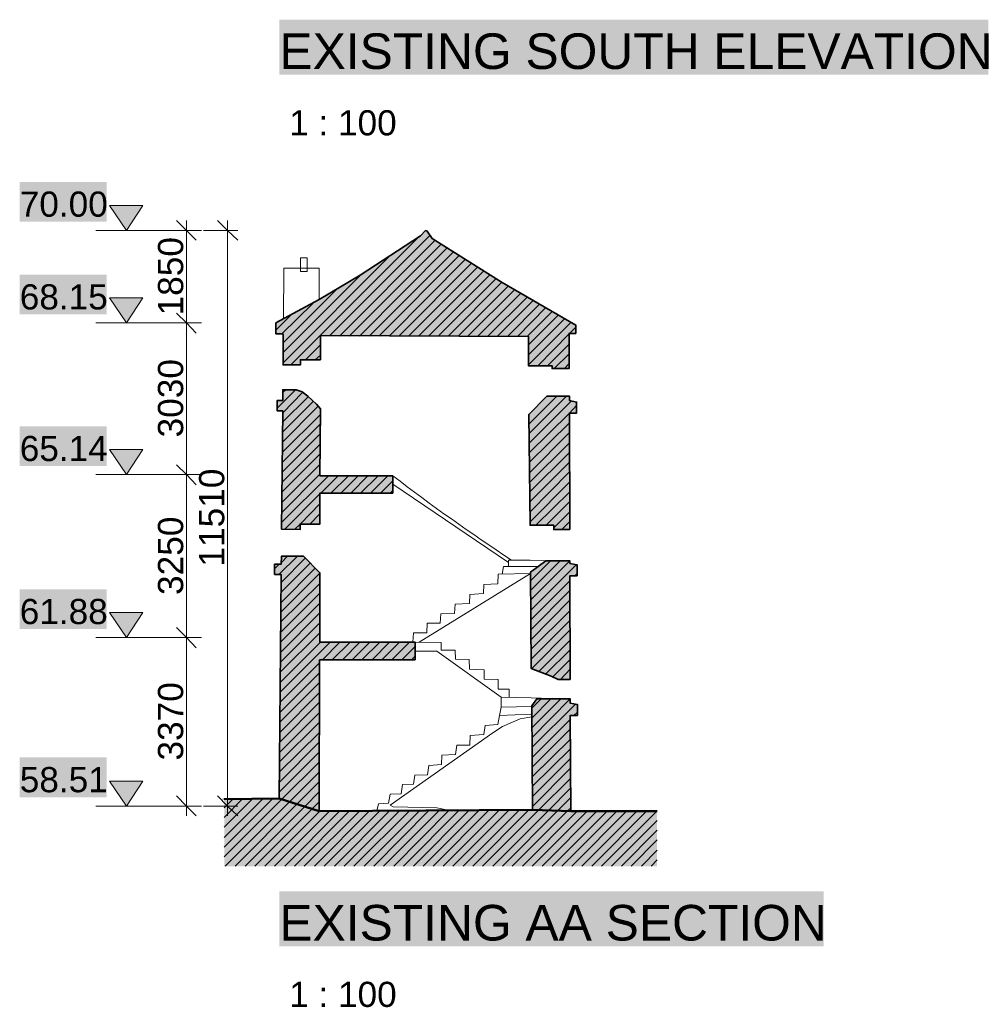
# Model space of a CAD drawing. Header units: metres. Extents: x 0 to 27.5, y 0 to 23.4.
# Tile 7 of 33: x 9.5 to 13.3, y 1 to 4.8. Entities that reach past the tile are written whole.
import ezdxf

# ---------------------------------------------------------------- set-up
doc = ezdxf.new("R2010")
doc.units = ezdxf.units.M
doc.layers.add('PDF_Geometry', color=7, linetype='Continuous')
doc.layers.add('PDF_Text', color=7, linetype='Continuous')
doc.layers.add('PDF_Solid Fills', color=7, linetype='Continuous', true_color=0xffffff)
doc.styles.add('PDF Arial', font='arial.ttf')

msp = doc.modelspace()

# ---------------------------------------------------------------- hatches: boundary and pattern name
at = {"layer": 'PDF_Solid Fills', "linetype": 'Continuous', "transparency": 33554559}
for color, points in [(7, [(9.9413, 4.113), (9.9429, 4.1147), (9.8129, 4.1147), (9.8163, 4.1113), (9.8163, 4.108), (9.8179, 4.108), (9.8196, 4.1063), (9.8196, 4.103), (9.8213, 4.103), (9.8229, 4.1013), (9.8229, 4.098), (9.8246, 4.098), (9.8263, 4.0963), (9.8263, 4.093), (9.8279, 4.093), (9.8296, 4.0913), (9.8296, 4.088), (9.8313, 4.088), (9.8329, 4.0863), (9.8329, 4.083), (9.8346, 4.083), (9.8363, 4.0813), (9.8363, 4.078), (9.8379, 4.078), (9.8396, 4.0763), (9.8396, 4.073), (9.8413, 4.073), (9.8429, 4.0713), (9.8429, 4.068), (9.8446, 4.068), (9.8479, 4.0647), (9.8479, 4.0613), (9.8496, 4.0613), (9.8513, 4.0597), (9.8513, 4.0563), (9.8529, 4.0563), (9.8546, 4.0547), (9.8546, 4.0513), (9.8563, 4.0513), (9.8579, 4.0497), (9.8579, 4.0463), (9.8596, 4.0463), (9.8613, 4.0447), (9.8613, 4.0413), (9.8629, 4.0413), (9.8646, 4.0397), (9.8646, 4.0363), (9.8663, 4.0363), (9.8679, 4.0347), (9.8679, 4.0313), (9.8696, 4.0313), (9.8713, 4.0297), (9.8713, 4.0263), (9.8729, 4.0263), (9.8746, 4.0247), (9.8746, 4.0213), (9.8763, 4.0213), (9.8796, 4.018), (9.8796, 4.0197), (9.8813, 4.023), (9.8829, 4.0247), (9.8846, 4.028), (9.8863, 4.0297), (9.8879, 4.033), (9.8896, 4.0347), (9.8913, 4.038), (9.8929, 4.0397), (9.8946, 4.043), (9.8963, 4.0447), (9.8979, 4.048), (9.8996, 4.0497), (9.9013, 4.053), (9.9029, 4.0547), (9.9046, 4.058), (9.9063, 4.0597), (9.9079, 4.063), (9.9096, 4.0647), (9.9113, 4.068), (9.9129, 4.0697), (9.9146, 4.073), (9.9163, 4.0747), (9.9179, 4.078), (9.9196, 4.0797), (9.9213, 4.083), (9.9229, 4.0847), (9.9246, 4.088), (9.9263, 4.0897), (9.9279, 4.093), (9.9296, 4.0947), (9.9313, 4.098), (9.9329, 4.0997), (9.9346, 4.103), (9.9363, 4.1047), (9.9379, 4.108), (9.9396, 4.1097)]), (7, [(9.9413, 3.7497), (9.9429, 3.7514), (9.8129, 3.7514), (9.8163, 3.748), (9.8163, 3.7447), (9.8179, 3.7447), (9.8196, 3.743), (9.8196, 3.7397), (9.8213, 3.7397), (9.8229, 3.738), (9.8229, 3.7347), (9.8246, 3.7347), (9.8263, 3.733), (9.8263, 3.7297), (9.8279, 3.7297), (9.8296, 3.728), (9.8296, 3.7247), (9.8313, 3.7247), (9.8329, 3.723), (9.8329, 3.7197), (9.8346, 3.7197), (9.8363, 3.718), (9.8363, 3.7147), (9.8379, 3.7147), (9.8396, 3.713), (9.8396, 3.7097), (9.8413, 3.7097), (9.8429, 3.708), (9.8429, 3.7047), (9.8446, 3.7047), (9.8479, 3.7014), (9.8479, 3.698), (9.8496, 3.698), (9.8513, 3.6964), (9.8513, 3.693), (9.8529, 3.693), (9.8546, 3.6914), (9.8546, 3.688), (9.8563, 3.688), (9.8579, 3.6864), (9.8579, 3.683), (9.8596, 3.683), (9.8613, 3.6814), (9.8613, 3.678), (9.8629, 3.678), (9.8646, 3.6764), (9.8646, 3.673), (9.8663, 3.673), (9.8679, 3.6714), (9.8679, 3.668), (9.8696, 3.668), (9.8713, 3.6664), (9.8713, 3.663), (9.8729, 3.663), (9.8746, 3.6614), (9.8746, 3.658), (9.8763, 3.658), (9.8796, 3.6547), (9.8796, 3.6564), (9.8813, 3.6597), (9.8829, 3.6614), (9.8846, 3.6647), (9.8863, 3.6664), (9.8879, 3.6697), (9.8896, 3.6714), (9.8913, 3.6747), (9.8929, 3.6764), (9.8946, 3.6797), (9.8963, 3.6814), (9.8979, 3.6847), (9.8996, 3.6864), (9.9013, 3.6897), (9.9029, 3.6914), (9.9046, 3.6947), (9.9063, 3.6964), (9.9079, 3.6997), (9.9096, 3.7014), (9.9113, 3.7047), (9.9129, 3.7064), (9.9146, 3.7097), (9.9163, 3.7114), (9.9179, 3.7147), (9.9196, 3.7164), (9.9213, 3.7197), (9.9229, 3.7214), (9.9246, 3.7247), (9.9263, 3.7264), (9.9279, 3.7297), (9.9296, 3.7314), (9.9313, 3.7347), (9.9329, 3.7364), (9.9346, 3.7397), (9.9363, 3.7414), (9.9379, 3.7447), (9.9396, 3.7464)]), (7, [(9.9413, 3.153), (9.9429, 3.1547), (9.8129, 3.1547), (9.8163, 3.1514), (9.8163, 3.148), (9.8179, 3.148), (9.8196, 3.1464), (9.8196, 3.143), (9.8213, 3.143), (9.8229, 3.1414), (9.8229, 3.138), (9.8246, 3.138), (9.8263, 3.1364), (9.8263, 3.133), (9.8279, 3.133), (9.8296, 3.1314), (9.8296, 3.128), (9.8313, 3.128), (9.8329, 3.1264), (9.8329, 3.123), (9.8346, 3.123), (9.8363, 3.1214), (9.8363, 3.118), (9.8379, 3.118), (9.8396, 3.1164), (9.8396, 3.113), (9.8413, 3.113), (9.8429, 3.1114), (9.8429, 3.108), (9.8446, 3.108), (9.8479, 3.1047), (9.8479, 3.1014), (9.8496, 3.1014), (9.8513, 3.0997), (9.8513, 3.0964), (9.8529, 3.0964), (9.8546, 3.0947), (9.8546, 3.0914), (9.8563, 3.0914), (9.8579, 3.0897), (9.8579, 3.0864), (9.8596, 3.0864), (9.8613, 3.0847), (9.8613, 3.0814), (9.8629, 3.0814), (9.8646, 3.0797), (9.8646, 3.0764), (9.8663, 3.0764), (9.8679, 3.0747), (9.8679, 3.0714), (9.8696, 3.0714), (9.8713, 3.0697), (9.8713, 3.0664), (9.8729, 3.0664), (9.8746, 3.0647), (9.8746, 3.0614), (9.8763, 3.0614), (9.8796, 3.058), (9.8796, 3.0597), (9.8813, 3.063), (9.8829, 3.0647), (9.8846, 3.068), (9.8863, 3.0697), (9.8879, 3.073), (9.8896, 3.0747), (9.8913, 3.078), (9.8929, 3.0797), (9.8946, 3.083), (9.8963, 3.0847), (9.8979, 3.088), (9.8996, 3.0897), (9.9013, 3.093), (9.9029, 3.0947), (9.9046, 3.098), (9.9063, 3.0997), (9.9079, 3.103), (9.9096, 3.1047), (9.9113, 3.108), (9.9129, 3.1097), (9.9146, 3.113), (9.9163, 3.1147), (9.9179, 3.118), (9.9196, 3.1197), (9.9213, 3.123), (9.9229, 3.1247), (9.9246, 3.128), (9.9263, 3.1297), (9.9279, 3.133), (9.9296, 3.1347), (9.9313, 3.138), (9.9329, 3.1397), (9.9346, 3.143), (9.9363, 3.1447), (9.9379, 3.148), (9.9396, 3.1497)]), (7, [(9.9413, 2.5114), (9.9429, 2.5131), (9.8129, 2.5131), (9.8163, 2.5097), (9.8163, 2.5064), (9.8179, 2.5064), (9.8196, 2.5047), (9.8196, 2.5014), (9.8213, 2.5014), (9.8229, 2.4997), (9.8229, 2.4964), (9.8246, 2.4964), (9.8263, 2.4947), (9.8263, 2.4914), (9.8279, 2.4914), (9.8296, 2.4897), (9.8296, 2.4864), (9.8313, 2.4864), (9.8329, 2.4847), (9.8329, 2.4814), (9.8346, 2.4814), (9.8363, 2.4797), (9.8363, 2.4764), (9.8379, 2.4764), (9.8396, 2.4747), (9.8396, 2.4714), (9.8413, 2.4714), (9.8429, 2.4697), (9.8429, 2.4664), (9.8446, 2.4664), (9.8479, 2.4631), (9.8479, 2.4597), (9.8496, 2.4597), (9.8513, 2.4581), (9.8513, 2.4547), (9.8529, 2.4547), (9.8546, 2.4531), (9.8546, 2.4497), (9.8563, 2.4497), (9.8579, 2.4481), (9.8579, 2.4447), (9.8596, 2.4447), (9.8613, 2.4431), (9.8613, 2.4397), (9.8629, 2.4397), (9.8646, 2.4381), (9.8646, 2.4347), (9.8663, 2.4347), (9.8679, 2.4331), (9.8679, 2.4297), (9.8696, 2.4297), (9.8713, 2.4281), (9.8713, 2.4247), (9.8729, 2.4247), (9.8746, 2.4231), (9.8746, 2.4197), (9.8763, 2.4197), (9.8796, 2.4164), (9.8796, 2.4181), (9.8813, 2.4214), (9.8829, 2.4231), (9.8846, 2.4264), (9.8863, 2.4281), (9.8879, 2.4314), (9.8896, 2.4331), (9.8913, 2.4364), (9.8929, 2.4381), (9.8946, 2.4414), (9.8963, 2.4431), (9.8979, 2.4464), (9.8996, 2.4481), (9.9013, 2.4514), (9.9029, 2.4531), (9.9046, 2.4564), (9.9063, 2.4581), (9.9079, 2.4614), (9.9096, 2.4631), (9.9113, 2.4664), (9.9129, 2.4681), (9.9146, 2.4714), (9.9163, 2.4731), (9.9179, 2.4764), (9.9196, 2.4781), (9.9213, 2.4814), (9.9229, 2.4831), (9.9246, 2.4864), (9.9263, 2.4881), (9.9279, 2.4914), (9.9296, 2.4931), (9.9313, 2.4964), (9.9329, 2.4981), (9.9346, 2.5014), (9.9363, 2.5031), (9.9379, 2.5064), (9.9396, 2.5081)]), (7, [(9.9413, 1.8481), (9.9429, 1.8498), (9.8129, 1.8498), (9.8163, 1.8464), (9.8163, 1.8431), (9.8179, 1.8431), (9.8196, 1.8414), (9.8196, 1.8381), (9.8213, 1.8381), (9.8229, 1.8364), (9.8229, 1.8331), (9.8246, 1.8331), (9.8263, 1.8314), (9.8263, 1.8281), (9.8279, 1.8281), (9.8296, 1.8264), (9.8296, 1.8231), (9.8313, 1.8231), (9.8329, 1.8214), (9.8329, 1.8181), (9.8346, 1.8181), (9.8363, 1.8164), (9.8363, 1.8131), (9.8379, 1.8131), (9.8396, 1.8114), (9.8396, 1.8081), (9.8413, 1.8081), (9.8429, 1.8064), (9.8429, 1.8031), (9.8446, 1.8031), (9.8479, 1.7998), (9.8479, 1.7964), (9.8496, 1.7964), (9.8513, 1.7948), (9.8513, 1.7914), (9.8529, 1.7914), (9.8546, 1.7898), (9.8546, 1.7864), (9.8563, 1.7864), (9.8579, 1.7848), (9.8579, 1.7814), (9.8596, 1.7814), (9.8613, 1.7798), (9.8613, 1.7764), (9.8629, 1.7764), (9.8646, 1.7748), (9.8646, 1.7714), (9.8663, 1.7714), (9.8679, 1.7698), (9.8679, 1.7664), (9.8696, 1.7664), (9.8713, 1.7648), (9.8713, 1.7614), (9.8729, 1.7614), (9.8746, 1.7598), (9.8746, 1.7564), (9.8763, 1.7564), (9.8796, 1.7531), (9.8796, 1.7548), (9.8813, 1.7581), (9.8829, 1.7598), (9.8846, 1.7631), (9.8863, 1.7648), (9.8879, 1.7681), (9.8896, 1.7698), (9.8913, 1.7731), (9.8929, 1.7748), (9.8946, 1.7781), (9.8963, 1.7798), (9.8979, 1.7831), (9.8996, 1.7848), (9.9013, 1.7881), (9.9029, 1.7898), (9.9046, 1.7931), (9.9063, 1.7948), (9.9079, 1.7981), (9.9096, 1.7998), (9.9113, 1.8031), (9.9129, 1.8048), (9.9146, 1.8081), (9.9163, 1.8098), (9.9179, 1.8131), (9.9196, 1.8148), (9.9213, 1.8181), (9.9229, 1.8198), (9.9246, 1.8231), (9.9263, 1.8248), (9.9279, 1.8281), (9.9296, 1.8298), (9.9313, 1.8331), (9.9329, 1.8348), (9.9346, 1.8381), (9.9363, 1.8398), (9.9379, 1.8431), (9.9396, 1.8448)]), (256, [(11.9662, 1.7314), (11.6262, 1.7331), (11.5262, 1.7364), (11.1962, 1.7364), (10.9162, 1.7348), (10.6312, 1.7331), (10.6312, 1.7348), (10.6012, 1.7448), (10.5946, 1.7464), (10.5646, 1.7564), (10.5579, 1.7581), (10.5229, 1.7698), (10.5162, 1.7714), (10.4862, 1.7814), (10.3712, 1.7814), (10.2629, 1.7798), (10.2629, 1.5148), (11.9662, 1.5148)])]:
    msp.add_hatch(color=color, dxfattribs=at).paths.add_polyline_path(points)
h = msp.add_hatch(color=256, dxfattribs=at)
h.paths.add_polyline_path([(11.5312, 3.3647), (11.4612, 3.2947), (11.4629, 3.293), (11.4629, 3.148), (11.4645, 3.148), (11.4645, 3.0031), (11.4662, 3.0031), (11.4662, 2.8564), (11.5595, 2.8564), (11.5595, 2.8397), (11.6229, 2.8397), (11.6229, 3.298), (11.6495, 3.298), (11.6495, 3.343), (11.6295, 3.348), (11.6212, 3.348), (11.6212, 3.3647)])
h.paths.add_polyline_path([(11.0645, 4.013), (11.0612, 4.0163), (11.0529, 4.0163), (11.0329, 3.9963), (11.0296, 3.9947), (11.0279, 3.993), (11.0246, 3.9913), (11.0229, 3.9897), (11.0196, 3.988), (11.0179, 3.9863), (11.0146, 3.9847), (11.0129, 3.983), (11.0096, 3.9813), (11.0079, 3.9797), (11.0046, 3.978), (11.0029, 3.9763), (10.9996, 3.9747), (10.9979, 3.973), (10.9946, 3.9713), (10.9929, 3.9697), (10.9862, 3.9663), (10.9846, 3.9647), (10.9812, 3.963), (10.9796, 3.9613), (10.9762, 3.9597), (10.9746, 3.958), (10.9712, 3.9563), (10.9696, 3.9547), (10.9662, 3.953), (10.9646, 3.9513), (10.9612, 3.9497), (10.9596, 3.948), (10.9562, 3.9463), (10.9546, 3.9447), (10.9512, 3.943), (10.9496, 3.9413), (10.9462, 3.9397), (10.9446, 3.938), (10.9379, 3.9347), (10.9362, 3.933), (10.9329, 3.9313), (10.9312, 3.9297), (10.9279, 3.928), (10.9262, 3.9263), (10.9229, 3.9247), (10.9212, 3.923), (10.9179, 3.9213), (10.9162, 3.9197), (10.9129, 3.918), (10.9112, 3.9163), (10.9079, 3.9147), (10.9062, 3.913), (10.9029, 3.9113), (10.9012, 3.9097), (10.8979, 3.908), (10.8962, 3.9063), (10.8896, 3.903), (10.8879, 3.9013), (10.8846, 3.8997), (10.8829, 3.898), (10.8796, 3.8963), (10.8779, 3.8947), (10.8746, 3.893), (10.8729, 3.8913), (10.8696, 3.8897), (10.8679, 3.888), (10.8646, 3.8863), (10.8629, 3.8847), (10.8596, 3.883), (10.8579, 3.8813), (10.8546, 3.8797), (10.8529, 3.878), (10.8496, 3.8763), (10.8479, 3.8747), (10.8412, 3.8713), (10.8396, 3.8697), (10.8362, 3.868), (10.8346, 3.8663), (10.8312, 3.8647), (10.8296, 3.863), (10.8262, 3.8614), (10.8246, 3.8597), (10.8212, 3.858), (10.8196, 3.8564), (10.8162, 3.8547), (10.8146, 3.853), (10.8112, 3.8514), (10.8096, 3.8497), (10.8062, 3.848), (10.8046, 3.8464), (10.7979, 3.843), (10.7962, 3.8414), (10.7896, 3.838), (10.7879, 3.8364), (10.7812, 3.833), (10.7796, 3.8314), (10.7729, 3.828), (10.7712, 3.8264), (10.7646, 3.823), (10.7629, 3.8214), (10.7562, 3.818), (10.7546, 3.8164), (10.7479, 3.813), (10.7462, 3.8114), (10.7396, 3.808), (10.7379, 3.8064), (10.7312, 3.803), (10.7296, 3.8014), (10.7229, 3.798), (10.7212, 3.7964), (10.7146, 3.793), (10.7129, 3.7914), (10.7062, 3.788), (10.7046, 3.7864), (10.6979, 3.783), (10.6962, 3.7814), (10.6896, 3.778), (10.6879, 3.7764), (10.6812, 3.773), (10.6796, 3.7714), (10.6729, 3.768), (10.6712, 3.7664), (10.6646, 3.763), (10.6629, 3.7614), (10.6562, 3.758), (10.6546, 3.7564), (10.6479, 3.753), (10.6462, 3.7514), (10.6362, 3.7464), (10.6346, 3.7447), (10.6179, 3.7364), (10.6162, 3.7347), (10.5962, 3.7247), (10.5946, 3.723), (10.5746, 3.713), (10.5729, 3.7114), (10.5529, 3.7014), (10.5512, 3.6997), (10.5312, 3.6897), (10.5296, 3.688), (10.5096, 3.678), (10.5079, 3.6764), (10.4879, 3.6664), (10.4862, 3.6647), (10.4662, 3.6547), (10.4662, 3.6097), (10.4946, 3.6097), (10.4946, 3.488), (10.5629, 3.488), (10.5629, 3.508), (10.6412, 3.508), (10.6412, 3.603), (11.0512, 3.603), (11.4595, 3.6014), (11.4595, 3.4847), (11.5529, 3.4847), (11.5529, 3.473), (11.6195, 3.473), (11.6195, 3.6114), (11.6462, 3.6114), (11.6462, 3.6464), (11.6445, 3.648), (11.6379, 3.6514), (11.6362, 3.653), (11.6262, 3.658), (11.6245, 3.6597), (11.6145, 3.6647), (11.6129, 3.6664), (11.6029, 3.6714), (11.6012, 3.673), (11.5912, 3.678), (11.5895, 3.6797), (11.5795, 3.6847), (11.5779, 3.6864), (11.5712, 3.6897), (11.5695, 3.6914), (11.5595, 3.6964), (11.5579, 3.698), (11.5479, 3.703), (11.5462, 3.7047), (11.5362, 3.7097), (11.5345, 3.7114), (11.5245, 3.7164), (11.5229, 3.718), (11.5129, 3.723), (11.5112, 3.7247), (11.5012, 3.7297), (11.4995, 3.7314), (11.4929, 3.7347), (11.4912, 3.7364), (11.4812, 3.7414), (11.4795, 3.743), (11.4695, 3.748), (11.4679, 3.7497), (11.4579, 3.7547), (11.4562, 3.7564), (11.4462, 3.7614), (11.4445, 3.763), (11.4345, 3.768), (11.4329, 3.7697), (11.4262, 3.773), (11.4245, 3.7747), (11.4145, 3.7797), (11.4129, 3.7814), (11.4029, 3.7864), (11.4012, 3.788), (11.3912, 3.793), (11.3895, 3.7947), (11.3795, 3.7997), (11.3779, 3.8014), (11.3679, 3.8064), (11.3662, 3.808), (11.3562, 3.813), (11.3545, 3.8147), (11.3512, 3.8164), (11.3495, 3.818), (11.3462, 3.8197), (11.3445, 3.8214), (11.3379, 3.8247), (11.3362, 3.8264), (11.3329, 3.828), (11.3312, 3.8297), (11.3245, 3.833), (11.3229, 3.8347), (11.3195, 3.8364), (11.3179, 3.838), (11.3145, 3.8397), (11.3129, 3.8414), (11.3062, 3.8447), (11.3045, 3.8464), (11.3012, 3.848), (11.2995, 3.8497), (11.2929, 3.853), (11.2912, 3.8547), (11.2879, 3.8564), (11.2862, 3.858), (11.2795, 3.8614), (11.2779, 3.863), (11.2745, 3.8647), (11.2729, 3.8663), (11.2695, 3.868), (11.2679, 3.8697), (11.2612, 3.873), (11.2595, 3.8747), (11.2562, 3.8763), (11.2545, 3.878), (11.2479, 3.8813), (11.2462, 3.883), (11.2429, 3.8847), (11.2412, 3.8863), (11.2379, 3.888), (11.2362, 3.8897), (11.2295, 3.893), (11.2279, 3.8947), (11.2245, 3.8963), (11.2229, 3.898), (11.2162, 3.9013), (11.2145, 3.903), (11.2112, 3.9047), (11.2095, 3.9063), (11.2029, 3.9097), (11.2012, 3.9113), (11.1979, 3.913), (11.1962, 3.9147), (11.1929, 3.9163), (11.1912, 3.918), (11.1845, 3.9213), (11.1829, 3.923), (11.1795, 3.9247), (11.1779, 3.9263), (11.1712, 3.9297), (11.1695, 3.9313), (11.1662, 3.933), (11.1645, 3.9347), (11.1612, 3.9363), (11.1595, 3.938), (11.1529, 3.9413), (11.1512, 3.943), (11.1479, 3.9447), (11.1462, 3.9463), (11.1395, 3.9497), (11.1379, 3.9513), (11.1345, 3.953), (11.1329, 3.9547), (11.1262, 3.958), (11.1245, 3.9597), (11.1212, 3.9613), (11.1195, 3.963), (11.1162, 3.9647), (11.1145, 3.9663), (11.1079, 3.9697), (11.1062, 3.9713), (11.1029, 3.973), (11.1012, 3.9747), (11.0945, 3.978), (11.0929, 3.9797), (11.0895, 3.9813), (11.0879, 3.983), (11.0845, 3.9847), (11.0812, 3.9847), (11.0812, 3.988), (11.0795, 3.9897), (11.0779, 3.9897), (11.0779, 3.993), (11.0762, 3.9947), (11.0745, 3.9947), (11.0745, 3.998), (11.0729, 3.9997), (11.0712, 3.9997), (11.0712, 4.003), (11.0695, 4.0047), (11.0679, 4.0047), (11.0679, 4.008), (11.0662, 4.0097), (11.0645, 4.0097)])
h.paths.add_polyline_path([(10.4929, 3.3897), (10.4929, 3.348), (10.4712, 3.348), (10.4712, 3.3064), (10.4929, 3.3064), (10.4912, 3.153), (10.4879, 2.8431), (10.5612, 2.8414), (10.5612, 2.8614), (10.6396, 2.8614), (10.6396, 2.9831), (10.9262, 2.9831), (10.9262, 3.0514), (10.6396, 3.053), (10.6412, 3.318), (10.6362, 3.323), (10.6346, 3.323), (10.6346, 3.3264), (10.6112, 3.3497), (10.6079, 3.3514), (10.5946, 3.3647), (10.5912, 3.3664), (10.5862, 3.3714), (10.5829, 3.373), (10.5796, 3.3764), (10.5762, 3.378), (10.5729, 3.3814), (10.5662, 3.3847), (10.5512, 3.3897)])
h.paths.add_polyline_path([(11.6262, 2.1081), (11.6529, 2.1081), (11.6529, 2.1531), (11.6445, 2.1548), (11.6345, 2.1564), (11.6245, 2.1564), (11.6245, 2.1731), (11.4929, 2.1731), (11.4879, 2.1681), (11.4862, 2.1648), (11.4829, 2.1614), (11.4812, 2.1581), (11.4779, 2.1548), (11.4762, 2.1514), (11.4729, 2.1481), (11.4745, 2.1464), (11.4745, 1.9414), (11.4762, 1.9414), (11.4762, 1.7364), (11.5129, 1.7364), (11.5862, 1.7331), (11.6262, 1.7314)])
h.paths.add_polyline_path([(11.5262, 2.7164), (11.5245, 2.7147), (11.5212, 2.7131), (11.5179, 2.7097), (11.5145, 2.7081), (11.5112, 2.7047), (11.5079, 2.7031), (11.5045, 2.6997), (11.5012, 2.6981), (11.4979, 2.6947), (11.4945, 2.6931), (11.4912, 2.6897), (11.4879, 2.6881), (11.4845, 2.6847), (11.4812, 2.6831), (11.4779, 2.6797), (11.4745, 2.6781), (11.4712, 2.6747), (11.4679, 2.6731), (11.4695, 2.6714), (11.4695, 2.4831), (11.4712, 2.4831), (11.4712, 2.2931), (11.4762, 2.2931), (11.4812, 2.2914), (11.4845, 2.2897), (11.4945, 2.2864), (11.4979, 2.2847), (11.5029, 2.2831), (11.5062, 2.2814), (11.5162, 2.2781), (11.5195, 2.2764), (11.5245, 2.2747), (11.5279, 2.2731), (11.5379, 2.2697), (11.5412, 2.2681), (11.5462, 2.2664), (11.5762, 2.2514), (11.6245, 2.2497), (11.6245, 2.6581), (11.6512, 2.6581), (11.6512, 2.7031), (11.6429, 2.7047), (11.6329, 2.7064), (11.6229, 2.7064), (11.6229, 2.7164)])
h.paths.add_polyline_path([(10.4612, 2.6631), (10.4862, 2.6631), (10.4796, 1.7831), (10.4862, 1.7814), (10.5012, 1.7764), (10.5079, 1.7748), (10.5279, 1.7681), (10.5346, 1.7664), (10.5496, 1.7614), (10.5562, 1.7598), (10.5762, 1.7531), (10.5829, 1.7514), (10.5979, 1.7464), (10.6046, 1.7448), (10.6296, 1.7364), (10.6329, 1.7348), (10.6379, 1.7331), (10.6379, 2.3264), (11.0146, 2.3264), (11.0146, 2.3964), (10.6396, 2.3964), (10.6396, 2.6714), (10.5762, 2.7347), (10.4879, 2.7347), (10.4862, 2.7047), (10.4612, 2.7031)])

# ---------------------------------------------------------------- linework, layer by layer
at = {"layer": 'PDF_Geometry', "linetype": 'Continuous', "lineweight": 9}
for points in [[(9.8779, 4.0163), (9.8113, 4.1147), (9.9429, 4.1147), (9.8779, 4.0163), (9.9579, 4.0163)], [(10.1146, 1.7131), (10.1146, 2.4147), (10.1146, 3.0564), (10.1146, 3.653), (10.1146, 4.0563)], [(10.2762, 1.7131), (10.2762, 4.0563)], [(9.7579, 4.0163), (9.9929, 4.0163)], [(9.9863, 4.0163), (10.0646, 4.0163)], [(10.0196, 4.0163), (10.1146, 4.0163), (10.1529, 4.0163)], [(10.0913, 4.0163), (10.1729, 4.0163)], [(10.1813, 4.0163), (10.2762, 4.0163), (10.3162, 4.0163)], [(10.4962, 3.668), (10.4979, 3.868), (10.6362, 3.868), (10.6362, 3.7447)], [(9.8779, 3.653), (9.8113, 3.7514), (9.9429, 3.7514), (9.8779, 3.653), (9.9579, 3.653)], [(9.7579, 3.653), (9.9929, 3.653)], [(9.9863, 3.653), (10.0646, 3.653)], [(10.0196, 3.653), (10.1146, 3.653), (10.1529, 3.653)], [(10.0913, 3.653), (10.1729, 3.653)], [(9.8779, 3.0564), (9.8113, 3.1547), (9.9429, 3.1547), (9.8779, 3.0564), (9.9579, 3.0564)], [(9.7579, 3.0564), (9.9929, 3.0564)], [(9.9863, 3.0564), (10.0646, 3.0564)], [(10.0196, 3.0564), (10.1146, 3.0564), (10.1529, 3.0564)], [(10.0913, 3.0564), (10.1729, 3.0564)], [(10.9262, 3.0181), (11.3812, 2.7097)], [(10.2579, 1.7781), (10.4796, 1.7814), (10.4862, 2.6631), (10.4612, 2.6631), (10.4612, 2.7031), (10.4862, 2.7031), (10.4879, 2.7347), (10.5746, 2.7347), (10.6396, 2.6697), (10.6396, 2.3964), (11.0046, 2.3964)], [(11.3812, 2.6947), (11.3812, 2.7197), (11.4662, 2.7197), (11.5279, 2.7164)], [(11.4712, 2.2931), (11.4679, 2.6714), (11.5279, 2.7164), (11.6229, 2.7164), (11.6229, 2.7064), (11.6512, 2.7014), (11.6512, 2.6581), (11.6229, 2.6581), (11.6245, 2.2497), (11.5762, 2.2497), (11.5495, 2.2631), (11.4695, 2.2931)], [(11.3562, 2.6647), (11.3612, 2.6947), (11.4995, 2.6947)], [(10.6362, 1.7314), (10.6379, 2.3264), (11.0146, 2.3264), (11.0146, 2.3964), (11.0046, 2.3964), (11.0079, 2.4331), (11.0595, 2.4331), (11.0612, 2.4714), (11.1129, 2.4714), (11.1145, 2.5081), (11.1695, 2.5097), (11.1712, 2.5464), (11.2279, 2.5481), (11.2295, 2.5847), (11.2829, 2.5881), (11.2845, 2.6231), (11.3395, 2.6264), (11.3412, 2.6647), (11.4679, 2.6664), (11.0296, 2.3964)], [(9.8779, 2.4147), (9.8113, 2.5131), (9.9429, 2.5131), (9.8779, 2.4147), (9.9579, 2.4147)], [(9.7579, 2.4147), (9.9929, 2.4147)], [(9.9863, 2.4147), (10.0646, 2.4147)], [(10.0196, 2.4147), (10.1146, 2.4147), (10.1529, 2.4147)], [(10.0913, 2.4147), (10.1729, 2.4147)], [(11.3845, 2.1798), (11.3845, 2.2114), (11.3412, 2.2114), (11.3412, 2.2497), (11.2862, 2.2514), (11.2862, 2.2881), (11.2279, 2.2897), (11.2262, 2.3281), (11.1729, 2.3297), (11.1712, 2.3647), (11.1162, 2.3647), (11.1162, 2.3947), (11.0146, 2.3964)], [(11.0146, 2.3614), (11.0995, 2.3614), (11.3529, 2.1798)], [(10.4796, 1.7814), (10.6362, 1.7314), (11.4762, 1.7364), (11.4729, 2.1464), (11.4929, 2.1731), (11.6245, 2.1731), (11.6245, 2.1564), (11.6529, 2.1514), (11.6529, 2.1081), (11.6245, 2.1081), (11.6262, 1.7314), (11.9662, 1.7314)], [(11.3529, 2.1414), (11.3529, 2.1798), (11.4712, 2.1781), (11.5879, 2.1731)], [(11.4729, 2.1431), (11.3529, 2.1414), (11.3462, 2.1081)], [(10.8629, 1.7331), (10.8696, 1.7598), (10.9096, 1.7631), (10.9162, 1.7981), (10.9596, 1.7998), (10.9646, 1.8364), (11.0079, 1.8381), (11.0129, 1.8731), (11.0629, 1.8748), (11.0679, 1.9114), (11.1179, 1.9148), (11.1195, 1.9514), (11.1729, 1.9548), (11.1779, 1.9914), (11.2295, 1.9914), (11.2312, 2.0298), (11.2845, 2.0331), (11.2895, 2.0681), (11.3395, 2.0731), (11.3462, 2.1081), (11.4695, 2.1131)], [(11.1445, 1.7348), (11.0995, 1.7448), (10.9279, 1.7481), (10.9162, 1.7548), (11.3195, 2.0398), (11.3579, 2.0648), (11.4279, 2.0948), (11.4729, 2.1031)], [(9.8779, 1.7514), (9.8113, 1.8498), (9.9429, 1.8498), (9.8779, 1.7514), (9.9579, 1.7514)], [(9.7579, 1.7514), (9.9929, 1.7514)], [(9.9863, 1.7514), (10.0646, 1.7514)], [(10.0196, 1.7514), (10.1146, 1.7514), (10.1529, 1.7514)], [(10.0913, 1.7514), (10.1729, 1.7514)], [(10.1813, 1.7514), (10.2762, 1.7514), (10.3162, 1.7514)], [(11.4762, 1.7364), (11.6262, 1.7314)]]:
    msp.add_lwpolyline(points, dxfattribs=at)
for points in [[(9.9429, 4.1147), (9.8113, 4.1147), (9.8779, 4.0163)], [(10.4946, 3.6097), (10.4662, 3.6097), (10.4662, 3.653), (10.6362, 3.7447), (10.7979, 3.8414), (11.0346, 3.9963), (11.0546, 4.0163), (11.0612, 4.0147), (11.0812, 3.9847), (11.3562, 3.8114), (11.6462, 3.6447), (11.6462, 3.6114), (11.6195, 3.6114), (11.6195, 3.473), (11.5529, 3.473), (11.5529, 3.4847), (11.4595, 3.4847), (11.4595, 3.5997), (10.6412, 3.603), (10.6412, 3.508), (10.5629, 3.508), (10.5629, 3.488), (10.4946, 3.488)], [(10.5629, 3.9097), (10.5896, 3.9097), (10.5896, 3.8547), (10.5629, 3.8547)], [(9.9429, 3.7514), (9.8113, 3.7514), (9.8779, 3.653)], [(10.6412, 3.3147), (10.6396, 3.0514), (10.9262, 3.0514), (10.9262, 2.9831), (10.6396, 2.9831), (10.6396, 2.8614), (10.5612, 2.8614), (10.5612, 2.8397), (10.4879, 2.8414), (10.4929, 3.3064), (10.4712, 3.3064), (10.4712, 3.348), (10.4929, 3.348), (10.4929, 3.3897), (10.5462, 3.3897), (10.5696, 3.3814), (10.5912, 3.3647), (10.6262, 3.333)], [(11.6229, 2.8397), (11.5595, 2.8397), (11.5595, 2.8564), (11.4662, 2.8564), (11.4612, 3.293), (11.5329, 3.3647), (11.6212, 3.3647), (11.6212, 3.348), (11.6495, 3.3414), (11.6495, 3.298), (11.6212, 3.298)], [(9.9429, 3.1547), (9.8113, 3.1547), (9.8779, 3.0564)], [(9.9429, 2.5131), (9.8113, 2.5131), (9.8779, 2.4147)], [(9.9429, 1.8498), (9.8113, 1.8498), (9.8779, 1.7514)]]:
    msp.add_lwpolyline(points, close=True, dxfattribs=at)
at = {"layer": 'PDF_Geometry', "linetype": 'Continuous', "lineweight": 35}
for points in [[(10.0746, 4.0563), (10.1146, 4.0163), (10.1529, 3.978)], [(10.2363, 4.0563), (10.2762, 4.0163), (10.3162, 3.978)], [(10.0746, 3.6914), (10.1146, 3.653), (10.1529, 3.613)], [(10.0746, 3.0947), (10.1146, 3.0564), (10.1529, 3.0164)], [(10.0746, 2.4547), (10.1146, 2.4147), (10.1529, 2.3747)], [(10.0746, 1.7914), (10.1146, 1.7514), (10.1529, 1.7131)], [(10.2363, 1.7914), (10.2762, 1.7514), (10.3162, 1.7131)]]:
    msp.add_lwpolyline(points, dxfattribs=at)
for points in [[(11.0812, 3.9847), (11.0612, 4.0147), (11.0546, 4.0163), (11.0346, 3.9963), (10.7979, 3.8414), (10.6362, 3.7447), (10.4662, 3.653), (10.4662, 3.6097), (10.4946, 3.6097), (10.4946, 3.488), (10.5629, 3.488), (10.5629, 3.508), (10.6412, 3.508), (10.6412, 3.603), (11.4595, 3.5997), (11.4595, 3.4847), (11.5529, 3.4847), (11.5529, 3.473), (11.6195, 3.473), (11.6195, 3.6114), (11.6462, 3.6114), (11.6462, 3.6447), (11.3562, 3.8114)], [(10.6396, 3.0514), (10.6412, 3.3147), (10.6262, 3.333), (10.5912, 3.3647), (10.5696, 3.3814), (10.5462, 3.3897), (10.4929, 3.3897), (10.4929, 3.348), (10.4712, 3.348), (10.4712, 3.3064), (10.4929, 3.3064), (10.4879, 2.8414), (10.5612, 2.8397), (10.5612, 2.8614), (10.6396, 2.8614), (10.6396, 2.9831), (10.9262, 2.9831), (10.9262, 3.0514)], [(11.6229, 2.8397), (11.6212, 3.298), (11.6495, 3.298), (11.6495, 3.3414), (11.6212, 3.348), (11.6212, 3.3647), (11.5329, 3.3647), (11.4612, 3.293), (11.4662, 2.8564), (11.5595, 2.8564), (11.5595, 2.8397)], [(11.0146, 2.3264), (11.0146, 2.3964), (11.0046, 2.3964), (10.6396, 2.3964), (10.6396, 2.6697), (10.5746, 2.7347), (10.4879, 2.7347), (10.4862, 2.7031), (10.4612, 2.7031), (10.4612, 2.6631), (10.4862, 2.6631), (10.4796, 1.7814), (10.6362, 1.7314), (10.6379, 2.3264)], [(11.6245, 2.2497), (11.6229, 2.6581), (11.6512, 2.6581), (11.6512, 2.7014), (11.6229, 2.7064), (11.6229, 2.7164), (11.5279, 2.7164), (11.4679, 2.6714), (11.4712, 2.2931), (11.5495, 2.2631), (11.5762, 2.2497)], [(11.6262, 1.7314), (11.6245, 2.1081), (11.6529, 2.1081), (11.6529, 2.1514), (11.6245, 2.1564), (11.6245, 2.1731), (11.4929, 2.1731), (11.4729, 2.1464), (11.4762, 1.7364)]]:
    msp.add_lwpolyline(points, close=True, dxfattribs=at)
at = {"layer": 'PDF_Geometry', "color": 251, "linetype": 'Continuous', "lineweight": 9, "true_color": 0x565656}
for points in [[(10.6779, 3.603), (11.0729, 3.998)], [(10.5246, 3.488), (11.0262, 3.9897)], [(10.7162, 3.6014), (11.0929, 3.978)], [(10.7546, 3.6014), (11.1162, 3.963)], [(10.4946, 3.4964), (10.9129, 3.9163)], [(10.7946, 3.6014), (11.1395, 3.948)], [(10.8329, 3.6014), (11.1645, 3.933)], [(10.8712, 3.6014), (11.1879, 3.918)], [(10.9112, 3.6014), (11.2112, 3.903)], [(10.9496, 3.6014), (11.2362, 3.888)], [(10.4946, 3.5364), (10.8012, 3.843)], [(10.9879, 3.6014), (11.2595, 3.873)], [(11.0279, 3.6014), (11.2829, 3.8564)], [(11.0662, 3.6014), (11.3062, 3.8414)], [(11.1045, 3.6014), (11.3312, 3.8264)], [(11.1445, 3.6014), (11.3545, 3.8114)], [(11.1829, 3.6014), (11.3795, 3.798)], [(10.4946, 3.5747), (10.7046, 3.7847)], [(11.2212, 3.6014), (11.4045, 3.783)], [(11.2612, 3.6014), (11.4295, 3.7697)], [(10.4896, 3.6097), (10.6112, 3.7297)], [(11.2995, 3.6014), (11.4545, 3.7547)], [(11.3379, 3.6014), (11.4779, 3.7414)], [(11.3779, 3.5997), (11.5029, 3.7264)], [(10.4662, 3.6247), (10.5262, 3.6847)], [(11.4162, 3.5997), (11.5279, 3.713)], [(11.4545, 3.5997), (11.5529, 3.698)], [(11.4595, 3.5664), (11.5779, 3.6847)], [(11.4595, 3.528), (11.6029, 3.6697)], [(11.4595, 3.488), (11.6279, 3.6564)], [(11.4962, 3.4847), (11.6195, 3.6097)], [(11.6212, 3.6114), (11.6462, 3.6364)], [(10.5829, 3.508), (10.6412, 3.5664)], [(11.5345, 3.4847), (11.6195, 3.5697)], [(10.6212, 3.508), (10.6412, 3.5264)], [(11.5612, 3.473), (11.6195, 3.5314)], [(11.6012, 3.473), (11.6195, 3.493)], [(10.4712, 3.318), (10.5429, 3.3897)], [(10.4929, 3.3797), (10.5046, 3.3897)], [(10.4929, 3.2997), (10.5712, 3.3797)], [(10.4912, 3.2614), (10.5946, 3.363)], [(10.4912, 3.2214), (10.6146, 3.3447)], [(11.4629, 3.2564), (11.5712, 3.3647)], [(11.4629, 3.218), (11.6095, 3.3647)], [(11.4629, 3.1797), (11.6295, 3.3464)], [(10.4912, 3.183), (10.6329, 3.3247)], [(11.4629, 3.1414), (11.6212, 3.298), (11.6495, 3.328)], [(10.4912, 3.143), (10.6412, 3.293)], [(11.4629, 3.103), (11.6212, 3.2597)], [(10.4912, 3.103), (10.6396, 3.253)], [(11.4645, 3.063), (11.6212, 3.2214)], [(10.4896, 3.0647), (10.6396, 3.2147)], [(11.4645, 3.0247), (11.6212, 3.1814)], [(10.4896, 3.0247), (10.6396, 3.1747)], [(11.4645, 2.9864), (11.6212, 3.143)], [(10.4896, 2.9864), (10.6396, 3.1364)], [(11.4645, 2.9481), (11.6212, 3.1047)], [(10.4896, 2.9464), (10.6396, 3.0964)], [(11.4662, 2.9097), (11.6212, 3.0664)], [(10.4879, 2.8681), (10.6729, 3.0514)], [(10.4896, 2.9064), (10.6396, 3.058)], [(10.6429, 2.9831), (10.7112, 3.0514)], [(10.6829, 2.9831), (10.7512, 3.0514)], [(10.7212, 2.9831), (10.7896, 3.0514)], [(10.7612, 2.9831), (10.8279, 3.0514)], [(10.7996, 2.9831), (10.8679, 3.0514)], [(10.8379, 2.9831), (10.9062, 3.0514)], [(10.8779, 2.9831), (10.9262, 3.0314)], [(11.4662, 2.8697), (11.6212, 3.0264)], [(10.9162, 2.9831), (10.9262, 2.9931)], [(11.4895, 2.8564), (11.6229, 2.9881)], [(10.5012, 2.8414), (10.6396, 2.9797)], [(11.5295, 2.8564), (11.6229, 2.9497)], [(10.5396, 2.8397), (10.5612, 2.8614), (10.6396, 2.9414)], [(11.5595, 2.8464), (11.6229, 2.9097)], [(10.5996, 2.8614), (10.6396, 2.9014)], [(11.5912, 2.8397), (11.6229, 2.8714)], [(10.6396, 2.8614), (10.6396, 2.8631)], [(10.4779, 2.6631), (10.5512, 2.7347)], [(10.4862, 2.6314), (10.5829, 2.7281)], [(10.4879, 2.7097), (10.5112, 2.7347)], [(11.4679, 2.6381), (11.5462, 2.7164)], [(11.4679, 2.5997), (11.5845, 2.7164)], [(11.4679, 2.5614), (11.6229, 2.7164)], [(10.4612, 2.6847), (10.4796, 2.7031)], [(10.4862, 2.5931), (10.6012, 2.7081)], [(10.4862, 2.5531), (10.6212, 2.6881)], [(11.4695, 2.5231), (11.6479, 2.7014)], [(10.4846, 2.5131), (10.6396, 2.6681)], [(11.4695, 2.4847), (11.6229, 2.6381)], [(11.6429, 2.6581), (11.6512, 2.6664)], [(10.4846, 2.4747), (10.6396, 2.6281)], [(11.4695, 2.4447), (11.6229, 2.5997)], [(10.4846, 2.4347), (10.6396, 2.5897)], [(11.4695, 2.4064), (11.6229, 2.5614)], [(10.4846, 2.3964), (10.6396, 2.5497)], [(11.4695, 2.3681), (11.6245, 2.5214)], [(10.4846, 2.3564), (10.6396, 2.5114)], [(11.4712, 2.3297), (11.6245, 2.4831)], [(10.4829, 2.3164), (10.6396, 2.4731)], [(11.4729, 2.2931), (11.6245, 2.4447)], [(10.4829, 2.2781), (10.6396, 2.4331)], [(11.5012, 2.2814), (11.6245, 2.4047)], [(10.4829, 2.2381), (10.6412, 2.3964)], [(10.4829, 2.1998), (10.6796, 2.3964)], [(10.6496, 2.3264), (10.7179, 2.3964)], [(10.6879, 2.3264), (10.7579, 2.3964)], [(10.7279, 2.3264), (10.7962, 2.3964)], [(10.7662, 2.3264), (10.8362, 2.3964)], [(10.8046, 2.3264), (10.8746, 2.3964)], [(10.8446, 2.3264), (10.9129, 2.3964)], [(10.8829, 2.3264), (10.9529, 2.3964)], [(10.9229, 2.3264), (10.9912, 2.3964)], [(10.9612, 2.3264), (11.0146, 2.3797)], [(11.5279, 2.2714), (11.6245, 2.3664)], [(10.9996, 2.3264), (11.0146, 2.3414)], [(11.5562, 2.2597), (11.6245, 2.3281)], [(10.4829, 2.1598), (10.6379, 2.3147)], [(11.5862, 2.2497), (11.6245, 2.2897)], [(10.4812, 2.1198), (10.6379, 2.2764)], [(10.4812, 2.0814), (10.6379, 2.2381)], [(10.4812, 2.0414), (10.6379, 2.1981)], [(11.4729, 2.1364), (11.5095, 2.1731)], [(11.4729, 2.0981), (11.5479, 2.1731)], [(11.4729, 2.0598), (11.5879, 2.1731)], [(11.4729, 2.0198), (11.6245, 2.1731)], [(10.4812, 2.0031), (10.6379, 2.1598)], [(11.4729, 1.9814), (11.6445, 2.1531)], [(10.4812, 1.9631), (10.6379, 2.1198)], [(11.4745, 1.9431), (11.6262, 2.0948)], [(11.6379, 2.1081), (11.6529, 2.1214)], [(10.4796, 1.9248), (10.6379, 2.0814)], [(11.4745, 1.9048), (11.6262, 2.0564)], [(10.4796, 1.8848), (10.6379, 2.0414)], [(11.4745, 1.8664), (11.6262, 2.0164)], [(10.4796, 1.8448), (10.6362, 2.0031)], [(11.4745, 1.8281), (11.6262, 1.9781)], [(10.4796, 1.8064), (10.6362, 1.9631)], [(11.4745, 1.7881), (11.6262, 1.9398)], [(10.4896, 1.7781), (10.6362, 1.9248)], [(11.4762, 1.7498), (11.6262, 1.9014)], [(10.5196, 1.7681), (10.6362, 1.8848)], [(11.4995, 1.7348), (11.6262, 1.8614)], [(10.5496, 1.7598), (10.6362, 1.8464)], [(11.5379, 1.7331), (11.6262, 1.8231)], [(10.5796, 1.7498), (10.6362, 1.8081)], [(11.5745, 1.7331), (11.6262, 1.7848)], [(10.6096, 1.7414), (10.6362, 1.7681)], [(11.6129, 1.7314), (11.6262, 1.7448)]]:
    msp.add_lwpolyline(points, dxfattribs=at)
at = {"layer": 'PDF_Geometry', "color": 8, "linetype": 'Continuous', "lineweight": 9, "true_color": 0x808080}
for points in [[(10.2629, 1.5898), (10.4546, 1.7814)], [(10.2629, 1.7064), (10.3346, 1.7798)], [(10.2629, 1.6681), (10.3746, 1.7798)], [(10.2629, 1.6281), (10.4146, 1.7798)], [(10.2629, 1.7448), (10.2962, 1.7781)], [(10.2629, 1.5514), (10.4896, 1.7781)], [(10.2662, 1.5148), (10.5196, 1.7681)], [(10.3062, 1.5148), (10.5496, 1.7598)], [(10.3446, 1.5148), (10.5796, 1.7498)], [(10.3829, 1.5148), (10.6096, 1.7414)], [(10.4229, 1.5148), (10.6396, 1.7314)], [(10.4612, 1.5148), (10.6779, 1.7331)], [(10.5012, 1.5148), (10.7179, 1.7331)], [(10.5396, 1.5148), (10.7562, 1.7331)], [(10.5779, 1.5148), (10.7962, 1.7331)], [(10.6179, 1.5148), (10.8346, 1.7331)], [(10.6562, 1.5148), (10.8746, 1.7331)], [(10.6962, 1.5148), (10.9129, 1.7331)], [(10.7346, 1.5148), (10.9529, 1.7331)], [(10.7729, 1.5148), (10.9912, 1.7331)], [(10.8129, 1.5148), (11.0312, 1.7331)], [(10.8512, 1.5148), (11.0695, 1.7348)], [(10.8896, 1.5148), (11.1095, 1.7348)], [(10.9296, 1.5148), (11.1479, 1.7348)], [(10.9679, 1.5148), (11.1879, 1.7348)], [(11.0079, 1.5148), (11.2262, 1.7348)], [(11.0462, 1.5148), (11.2662, 1.7348)], [(11.0845, 1.5148), (11.3045, 1.7348)], [(11.1245, 1.5148), (11.3445, 1.7348)], [(11.1629, 1.5148), (11.3829, 1.7348)], [(11.2029, 1.5148), (11.4229, 1.7348)], [(11.2412, 1.5148), (11.4612, 1.7364)], [(11.2795, 1.5148), (11.4995, 1.7348)], [(11.3195, 1.5148), (11.5379, 1.7331)], [(11.3579, 1.5148), (11.5745, 1.7331)], [(11.3962, 1.5148), (11.6129, 1.7314)], [(11.4362, 1.5148), (11.6512, 1.7314)], [(11.4745, 1.5148), (11.6912, 1.7314)], [(11.5145, 1.5148), (11.7295, 1.7314)], [(11.5529, 1.5148), (11.7695, 1.7314)], [(11.5912, 1.5148), (11.8079, 1.7314)], [(11.6312, 1.5148), (11.8462, 1.7314)], [(11.6695, 1.5148), (11.8862, 1.7314)], [(11.7095, 1.5148), (11.9245, 1.7314)], [(11.7479, 1.5148), (11.9645, 1.7314)], [(11.7862, 1.5148), (11.9662, 1.6948)], [(11.8262, 1.5148), (11.9662, 1.6564)], [(11.8645, 1.5148), (11.9662, 1.6181)], [(11.9045, 1.5148), (11.9662, 1.5781)], [(11.9428, 1.5148), (11.9662, 1.5398)]]:
    msp.add_lwpolyline(points, dxfattribs=at)
at = {"layer": 'PDF_Geometry', "linetype": 'Continuous', "lineweight": 50}
msp.add_lwpolyline([(11.9662, 1.7314), (11.6262, 1.7314), (11.4762, 1.7364), (10.6362, 1.7314), (10.4796, 1.7814), (10.2629, 1.7781)], dxfattribs=at)
at = {"layer": 'PDF_Geometry', "linetype": 'Continuous', "lineweight": 9}
msp.add_arc((15.7161, 9.2967), 7.8706, 232.51378, 236.68231, dxfattribs=at)
at = {"layer": 'PDF_Solid Fills', "linetype": 'Continuous', "lineweight": 9, "transparency": 33554559}
for points in [[(10.4796, 4.8463), (10.4796, 4.6297), (13.2695, 4.8463), (13.2695, 4.6297)], [(9.4579, 4.208), (9.4579, 4.0513), (9.7996, 4.208), (9.7996, 4.0513)], [(9.4579, 3.843), (9.4579, 3.6864), (9.7996, 3.843), (9.7996, 3.6864)], [(9.4579, 3.2464), (9.4579, 3.0897), (9.7996, 3.2464), (9.7996, 3.0897)], [(9.4579, 2.6047), (9.4579, 2.4481), (9.7996, 2.6047), (9.7996, 2.4481)], [(9.4579, 1.9431), (9.4579, 1.7864), (9.7996, 1.9431), (9.7996, 1.7864)], [(10.4796, 1.4164), (10.4796, 1.1998), (12.6212, 1.4164), (12.6212, 1.1998)]]:
    msp.add_solid(points, dxfattribs=at)
at = {"layer": 'PDF_Solid Fills', "color": 7, "linetype": 'Continuous', "lineweight": 9, "transparency": 33554559}
for points in [[(10.4796, 4.6497), (10.4796, 4.638), (13.2695, 4.6497), (13.2695, 4.638)], [(10.4796, 1.2198), (10.4796, 1.2081), (12.6212, 1.2198), (12.6212, 1.2081)]]:
    msp.add_solid(points, dxfattribs=at)

# ---------------------------------------------------------------- texts
at = {"layer": 'PDF_Text', "linetype": 'Continuous', "attachment_point": 4, "style": 'PDF Arial'}
for s, insert, char_height in [('EXISTING SOUTH ELEVATION', (10.48, 4.7214), 0.140154), ('1 : 100', (10.5183, 4.4398), 0.09904), ('70.00', (9.4583, 4.1198), 0.09904), ('68.15', (9.4583, 3.7548), 0.09904), ('65.14', (9.4583, 3.1581), 0.09904), ('61.88', (9.4583, 2.5165), 0.09904), ('58.51', (9.4583, 1.8548), 0.09904), ('EXISTING AA SECTION', (10.48, 1.2914), 0.140154), ('1 : 100', (10.5183, 1.0098), 0.09904)]:
    msp.add_mtext(s, dxfattribs=dict(at, insert=insert, char_height=char_height))
at = {"layer": 'PDF_Text', "linetype": 'Continuous', "char_height": 0.09931, "attachment_point": 4, "rotation": 90, "style": 'PDF Arial'}
for s, insert in [('1850', (10.0523, 3.6823)), ('3030', (10.0523, 3.2022)), ('11510', (10.214, 2.6939)), ('3250', (10.0523, 2.5822)), ('3370', (10.0523, 1.9306))]:
    msp.add_mtext(s, dxfattribs=dict(at, insert=insert))

doc.saveas('drawing.dxf')
